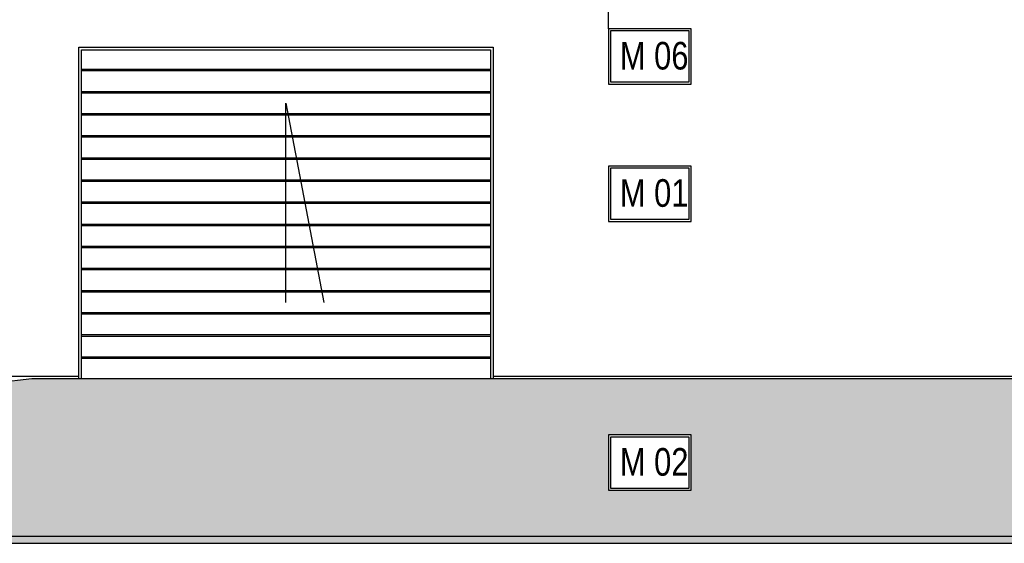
# Model space of a CAD drawing. Header units: millimetres. Extents: x 59331 to 112314, y -16110 to 34390.
# Tile 8 of 198: x 61318 to 62030, y -2555 to -2176. Entities that reach past the tile are written whole.
import ezdxf

# ---------------------------------------------------------------- set-up
doc = ezdxf.new("R2010")
doc.units = ezdxf.units.MM
doc.set_wipeout_variables(frame=1)
for name, color, linetype in [('_HSA_HATCH ELEWACJA', 8, 'Continuous'), ('_HSA_OPIS', 43, 'Continuous'), ('_HSA_STOLARKA_ZEWNĘTRZNA', 132, 'Continuous'), ('_HSA_WIDOKOWE', 1, 'Continuous'), ('_HSA_WIDOKOWE_CIENKIE', 8, 'Continuous'), ('_HSA_ŚCIANY_DZIAŁOWE', 6, 'Continuous')]:
    doc.layers.add(name, color=color, linetype=linetype)
doc.layers.add('_HSA_POMOC', color=120, linetype='Continuous', plot=False)
doc.styles.add('ARIAL_100', font='Arial.ttf', dxfattribs={"width": 0.8, "height": 20})

# ---------------------------------------------------------------- blocks, each defined once
blk = doc.blocks.new('A$C57a57f55')
blk.add_wipeout([(-300, 0), (-300, 240), (0, 240), (0, 0)])
for p, q in [((-150, 55.22), (-150, 199.5)), ((-150, 199.5), (-122.66, 55.22))]:
    blk.add_line(p, q)
for points in [[(-300, 0), (-300, 240), (0, 240), (0, 0)], [(-298, 0), (-298, 238), (-2, 238), (-2, 0)]]:
    blk.add_lwpolyline(points)
at = {"layer": '_HSA_WIDOKOWE_CIENKIE'}
for p, q in [((-298, 224), (-2, 224)), ((-298, 223), (-2, 223)), ((-298, 208), (-2, 208)), ((-298, 207), (-2, 207)), ((-298, 192), (-2, 192)), ((-298, 191), (-2, 191)), ((-298, 176), (-2, 176)), ((-298, 175), (-2, 175)), ((-298, 160), (-2, 160)), ((-298, 159), (-2, 159)), ((-298, 144), (-2, 144)), ((-298, 143), (-2, 143)), ((-298, 128), (-2, 128)), ((-298, 127), (-2, 127)), ((-298, 112), (-2, 112)), ((-298, 111), (-2, 111)), ((-298, 96), (-2, 96)), ((-298, 95), (-2, 95)), ((-298, 80), (-2, 80)), ((-298, 79), (-2, 79)), ((-298, 64), (-2, 64)), ((-298, 63), (-2, 63)), ((-298, 48), (-2, 48)), ((-298, 47), (-2, 47)), ((-298, 32), (-2, 32)), ((-298, 31), (-2, 31)), ((-298, 16), (-2, 16)), ((-298, 15), (-2, 15))]:
    blk.add_line(p, q, dxfattribs=at)
blk = doc.blocks.new('A$C43494AD3')
blk.add_wipeout([(-70, 40), (-70, 0), (-10, 0), (-10, 40)])
for points in [[(-70, 40), (-10, 40), (-10, 0), (-70, 0)], [(-68.5, 38.5), (-11.5, 38.5), (-11.5, 1.5), (-68.5, 1.5)]]:
    blk.add_lwpolyline(points, close=True)
at = {"style": 'ARIAL_100', "width": 0.8}
blk.add_attdef('M_01', (-61.74, 9.75), '', height=20, dxfattribs=at)

msp = doc.modelspace()

# ---------------------------------------------------------------- hatches: boundary and pattern name
at = {"layer": '_HSA_HATCH ELEWACJA', "true_color": 0xb8b8b8}
h = msp.add_hatch(color=9, dxfattribs=at)
h.dxf.hatch_style = 1
h.paths.add_polyline_path([(70614.33, -2435.69), (61326.33, -2435.69), (60446.33, -2534.69), (61265.83, -2549.69), (70614.33, -2549.69)])
at = {"layer": '_HSA_WIDOKOWE', "ltscale": 10}
h = msp.add_hatch(color=256, dxfattribs=at)
h.dxf.hatch_style = 1
h.paths.add_polyline_path([(60181.33, -2539.69), (60446.28, -2539.69), (61265.73, -2554.68), (72608.19, -2554.69), (72608.19, -2549.69), (61265.83, -2549.69), (60446.33, -2534.69), (60181.33, -2534.69)])

# ---------------------------------------------------------------- linework, layer by layer
at = {"layer": '_HSA_POMOC'}
msp.add_line((60431.33, -2433.69), (72358.19, -2433.69), dxfattribs=at)
at = {"layer": '_HSA_WIDOKOWE', "ltscale": 10}
msp.add_lwpolyline([(60181.33, -2539.69), (60446.28, -2539.69), (61265.73, -2554.68), (72608.19, -2554.69), (72608.19, -2549.69), (61265.83, -2549.69), (60446.33, -2534.69), (60181.33, -2534.69)], close=True, dxfattribs=at)
at = {"layer": '_HSA_ŚCIANY_DZIAŁOWE', "ltscale": 10}
msp.add_line((61326.33, -2435.69), (60446.33, -2534.69), dxfattribs=at)

# ---------------------------------------------------------------- block references
at = {"layer": '_HSA_OPIS'}
ref = msp.add_blockref('A$C43494AD3', (61813.76, -2182.39), dxfattribs=dict(at, xscale=-1, rotation=180))
ref.add_attrib('M_01', 'M 06', (61752.02, -2211.88), dxfattribs={"layer": '0', "height": 20, "style": 'ARIAL_100', "width": 0.8})
ref = msp.add_blockref('A$C43494AD3', (61813.76, -2281.73), dxfattribs=dict(at, xscale=-1, rotation=180))
ref.add_attrib('M_01', 'M 01', (61752.02, -2311.21), dxfattribs={"layer": '0', "height": 20, "style": 'ARIAL_100', "width": 0.8})

# ---------------------------------------------------------------- next in the draw order: linework, layer by layer
msp.add_line((61743.76, -2182.39), (61743.76, -2125.02), dxfattribs=at)

# ---------------------------------------------------------------- next in the draw order: block references
ref = msp.add_blockref('A$C43494AD3', (61813.76, -2476.28), dxfattribs=dict(at, xscale=-1, rotation=180))
ref.add_attrib('M_01', 'M 02', (61752.02, -2505.77), dxfattribs={"layer": '0', "height": 20, "style": 'ARIAL_100', "width": 0.8})
at = {"layer": '_HSA_STOLARKA_ZEWNĘTRZNA', "ltscale": 10}
msp.add_blockref('A$C57a57f55', (61660.33, -2435.69), dxfattribs=at)

# ---------------------------------------------------------------- next in the draw order: linework, layer by layer
at = {"layer": '_HSA_ŚCIANY_DZIAŁOWE', "ltscale": 10}
msp.add_line((70739.33, -2435.69), (61326.33, -2435.69), dxfattribs=at)

doc.saveas('drawing.dxf')
